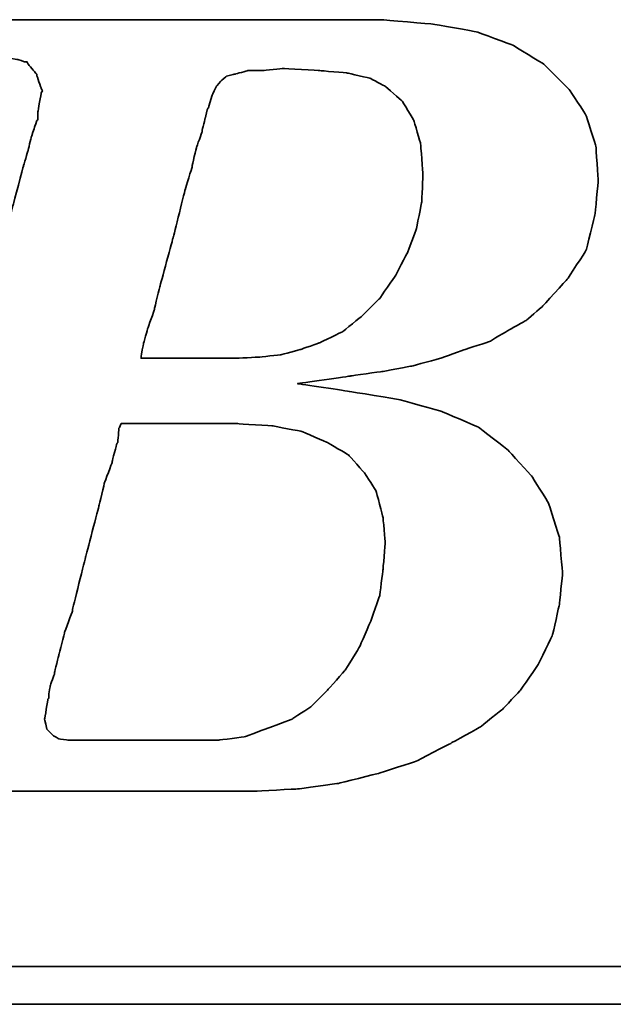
# Model space of a CAD drawing. Header units: millimetres. Extents: x 920 to 1152, y 73 to 164.
# Tile 30 of 48: x 1092.81 to 1093.97, y 95 to 96.91. Entities that reach past the tile are written whole.
import ezdxf

# ---------------------------------------------------------------- set-up
doc = ezdxf.new("R2010")
doc.units = ezdxf.units.MM
doc.header["$LTSCALE"] = 0.15
doc.layers.add('DIM', color=4, linetype='CONTINUOUS')
doc.layers.add('layer 1', color=7, linetype='CONTINUOUS')

# ---------------------------------------------------------------- blocks, each defined once
blk = doc.blocks.new('TBI MOTION logo(完整正式版)')
at = {"layer": 'layer 1', "color": 22, "lineweight": 35}
for points, knots in [([(-64.65375, -6.86375), (-64.65375, -6.86375), (-64.84375, -7.29625), (-64.84375, -7.29625), (-64.84375, -7.29625), (-64.84375, -7.29625), (-64.86875, -7.34375), (-64.86875, -7.34375), (-64.86875, -7.34375), (-64.86875, -7.34375), (-64.86875, -7.36875), (-64.86875, -7.36875), (-64.86875, -7.36875), (-64.86875, -7.36875), (-65.15375, -7.65375), (-65.15375, -7.65375), (-65.15375, -7.65375), (-65.15375, -7.65375), (-65.17875, -7.65375), (-65.17875, -7.65375), (-65.17875, -7.65375), (-65.17875, -7.65375), (-65.20375, -7.67875), (-65.20375, -7.67875), (-65.20375, -7.67875), (-65.20375, -7.67875), (-65.58875, -7.87125), (-65.58875, -7.87125), (-65.58875, -7.87125), (-65.58875, -7.87125), (-65.63375, -7.87125), (-65.63375, -7.87125), (-65.63375, -7.87125), (-65.63375, -7.87125), (-65.65875, -7.89375), (-65.65875, -7.89375), (-65.65875, -7.89375), (-65.65875, -7.89375), (-66.09375, -7.94375), (-66.09375, -7.94375), (-66.09375, -7.94375), (-66.09375, -7.94375), (-66.11375, -7.94375), (-66.11375, -7.94375), (-66.11375, -7.94375), (-66.11375, -7.94375), (-66.16375, -7.94375), (-66.16375, -7.94375), (-66.16375, -7.94375), (-66.16375, -7.94375), (-66.30875, -7.94375), (-66.30875, -7.94375), (-66.30875, -7.94375), (-66.30875, -7.94375), (-66.69375, -7.94375), (-66.69375, -7.94375), (-66.69375, -7.94375), (-66.69375, -7.94375), (-67.07375, -7.94375), (-67.07375, -7.94375), (-67.07375, -7.94375), (-67.07375, -7.94375), (-67.12375, -7.94375), (-67.12375, -7.94375), (-67.12375, -7.94375), (-67.12375, -7.94375), (-67.12375, -7.96625), (-67.12375, -7.96625), (-67.12375, -7.96625), (-67.12375, -7.96625), (-67.14875, -7.99125), (-67.14875, -7.99125), (-67.14875, -7.99125), (-67.14875, -7.99125), (-67.24375, -8.34875), (-67.24375, -8.34875), (-67.24375, -8.34875), (-67.24375, -8.34875), (-67.31375, -8.68625), (-67.31375, -8.68625), (-67.31375, -8.68625), (-67.31375, -8.68625), (-67.26875, -8.68625), (-67.26875, -8.68625), (-67.26875, -8.68625), (-67.26875, -8.68625), (-67.07375, -8.68625), (-67.07375, -8.68625), (-67.07375, -8.68625), (-67.07375, -8.68625), (-66.54875, -8.68625), (-66.54875, -8.68625), (-66.54875, -8.68625), (-66.54875, -8.68625), (-65.82625, -8.68625), (-65.82625, -8.68625), (-65.82625, -8.68625), (-65.82625, -8.68625), (-65.01375, -8.68625), (-65.01375, -8.68625), (-65.01375, -8.68625), (-65.01375, -8.68625), (-64.05375, -8.68625), (-64.05375, -8.68625), (-64.05375, -8.68625), (-64.05375, -8.68625), (-62.08375, -8.68625), (-62.08375, -8.68625), (-62.08375, -8.68625), (-62.08375, -8.68625), (-60.06875, -8.68625), (-60.06875, -8.68625), (-60.06875, -8.68625), (-60.06875, -8.68625), (-59.10875, -8.68625), (-59.10875, -8.68625), (-59.10875, -8.68625), (-59.10875, -8.68625), (-58.29375, -8.68625), (-58.29375, -8.68625), (-58.29375, -8.68625), (-58.29375, -8.68625), (-57.57375, -8.68625), (-57.57375, -8.68625), (-57.57375, -8.68625), (-57.57375, -8.68625), (-57.04875, -8.68625), (-57.04875, -8.68625), (-57.04875, -8.68625), (-57.04875, -8.68625), (-56.85375, -8.68625), (-56.85375, -8.68625), (-56.85375, -8.68625), (-56.85375, -8.68625), (-56.70875, -8.68625), (-56.70875, -8.68625), (-56.70875, -8.68625), (-56.70875, -8.68625), (-56.61375, -8.68625), (-56.61375, -8.68625), (-56.61375, -8.68625), (-56.61375, -8.68625), (-56.56875, -8.68625), (-56.56875, -8.68625), (-56.56875, -8.68625), (-56.56875, -8.68625), (-55.65375, -8.63875), (-55.65375, -8.63875), (-55.65375, -8.63875), (-55.65375, -8.63875), (-54.76875, -8.51875), (-54.76875, -8.51875), (-54.76875, -8.51875), (-54.76875, -8.51875), (-53.90375, -8.30375), (-53.90375, -8.30375), (-53.90375, -8.30375), (-53.90375, -8.30375), (-53.08875, -8.03875), (-53.08875, -8.03875), (-53.08875, -8.03875), (-53.08875, -8.03875), (-52.34375, -7.65375), (-52.34375, -7.65375), (-52.34375, -7.65375), (-52.34375, -7.65375), (-51.69875, -7.29625), (-51.69875, -7.29625), (-51.69875, -7.29625), (-51.69875, -7.29625), (-51.21875, -6.91125), (-51.21875, -6.91125), (-51.21875, -6.91125), (-51.21875, -6.91125), (-50.83375, -6.50375), (-50.83375, -6.50375), (-50.83375, -6.50375), (-50.83375, -6.50375), (-50.44875, -5.94875), (-50.44875, -5.94875), (-50.44875, -5.94875), (-50.44875, -5.94875), (-50.13875, -5.30375), (-50.13875, -5.30375), (-50.13875, -5.30375), (-50.13875, -5.30375), (-49.99375, -4.65375), (-49.99375, -4.65375), (-49.99375, -4.65375), (-49.99375, -4.65375), (-49.92375, -3.98375), (-49.92375, -3.98375), (-49.92375, -3.98375), (-49.92375, -3.98375), (-49.99375, -3.19374), (-49.99375, -3.19374), (-49.99375, -3.19374), (-49.99375, -3.19374), (-50.23374, -2.44874), (-50.23374, -2.44874), (-50.23374, -2.44874), (-50.23374, -2.44874), (-50.59375, -1.87374), (-50.59375, -1.87374), (-50.59375, -1.87374), (-50.59375, -1.87374), (-51.09875, -1.31874), (-51.09875, -1.31874), (-51.09875, -1.31874), (-51.09875, -1.31874), (-51.74375, -0.81875), (-51.74375, -0.81875), (-51.74375, -0.81875), (-51.74375, -0.81875), (-52.53875, -0.48125), (-52.53875, -0.48125), (-52.53875, -0.48125), (-52.53875, -0.48125), (-53.47375, -0.21875), (-53.47375, -0.21875), (-53.47375, -0.21875), (-53.47375, -0.21875), (-54.52875, -0.04874), (-54.52875, -0.04874), (-54.52875, -0.04874), (-54.52875, -0.04874), (-55.65375, 0.12125), (-55.65375, 0.12125), (-55.65375, 0.12125), (-55.65375, 0.12125), (-54.50375, 0.28624), (-54.50375, 0.28624), (-54.50375, 0.28624), (-54.50375, 0.28624), (-53.83375, 0.38124), (-53.83375, 0.38124), (-53.83375, 0.38124), (-53.83375, 0.38124), (-53.18375, 0.50125), (-53.18375, 0.50125), (-53.18375, 0.50125), (-53.18375, 0.50125), (-52.55875, 0.66874), (-52.55875, 0.66874), (-52.55875, 0.66874), (-52.55875, 0.66874), (-52.03375, 0.86124), (-52.03375, 0.86124), (-52.03375, 0.86124), (-52.03375, 0.86124), (-51.50374, 1.03124), (-51.50374, 1.03124), (-51.50374, 1.03124), (-51.50374, 1.03124), (-51.09875, 1.27125), (-51.09875, 1.27125), (-51.09875, 1.27125), (-51.09875, 1.27125), (-50.71375, 1.48624), (-50.71375, 1.48624), (-50.71375, 1.48624), (-50.71375, 1.48624), (-50.37625, 1.77625), (-50.37625, 1.77625), (-50.37625, 1.77625), (-50.37625, 1.77625), (-49.82375, 2.37625), (-49.82375, 2.37625), (-49.82375, 2.37625), (-49.82375, 2.37625), (-49.41875, 2.99625), (-49.41875, 2.99625), (-49.41875, 2.99625), (-49.41875, 2.99625), (-49.22375, 3.76625), (-49.22375, 3.76625), (-49.22375, 3.76625), (-49.22375, 3.76625), (-49.15375, 4.50874), (-49.15375, 4.50874), (-49.15375, 4.50874), (-49.15375, 4.50874), (-49.20375, 5.25125), (-49.20375, 5.25125), (-49.20375, 5.25125), (-49.20375, 5.25125), (-49.41875, 5.92625), (-49.41875, 5.92625), (-49.41875, 5.92625), (-49.41875, 5.92625), (-49.77875, 6.47625), (-49.77875, 6.47625), (-49.77875, 6.47625), (-49.77875, 6.47625), (-50.33125, 7.02624), (-50.33125, 7.02624), (-50.33125, 7.02624), (-50.33125, 7.02624), (-51.00125, 7.43625), (-51.00125, 7.43625), (-51.00125, 7.43625), (-51.00125, 7.43625), (-51.79375, 7.72625), (-51.79375, 7.72625), (-51.79375, 7.72625), (-51.79375, 7.72625), (-52.72875, 7.89124), (-52.72875, 7.89124), (-52.72875, 7.89124), (-52.72875, 7.89124), (-53.83375, 7.98625), (-53.83375, 7.98625), (-53.83375, 7.98625), (-53.83375, 7.98625), (-53.92875, 7.98625), (-53.92875, 7.98625), (-53.92875, 7.98625), (-53.92875, 7.98625), (-54.26375, 7.98625), (-54.26375, 7.98625), (-54.26375, 7.98625), (-54.26375, 7.98625), (-54.74375, 7.98625), (-54.74375, 7.98625), (-54.74375, 7.98625), (-54.74375, 7.98625), (-55.36875, 7.98625), (-55.36875, 7.98625), (-55.36875, 7.98625), (-55.36875, 7.98625), (-56.13375, 7.98625), (-56.13375, 7.98625), (-56.13375, 7.98625), (-56.13375, 7.98625), (-56.94875, 7.98625), (-56.94875, 7.98625), (-56.94875, 7.98625), (-56.94875, 7.98625), (-58.77625, 7.98625), (-58.77625, 7.98625), (-58.77625, 7.98625), (-58.77625, 7.98625), (-60.59875, 7.98625), (-60.59875, 7.98625), (-60.59875, 7.98625), (-60.59875, 7.98625), (-61.41375, 7.98625), (-61.41375, 7.98625), (-61.41375, 7.98625), (-61.41375, 7.98625), (-62.17875, 7.98625), (-62.17875, 7.98625), (-62.17875, 7.98625), (-62.17875, 7.98625), (-62.80375, 7.98625), (-62.80375, 7.98625), (-62.80375, 7.98625), (-62.80375, 7.98625), (-63.30625, 7.98625), (-63.30625, 7.98625), (-63.30625, 7.98625), (-63.30625, 7.98625), (-63.57375, 7.98625), (-63.57375, 7.98625), (-63.57375, 7.98625), (-63.57375, 7.98625), (-63.57375, 7.96375), (-63.57375, 7.96375), (-63.57375, 7.96375), (-63.57375, 7.96375), (-63.59875, 7.94125), (-63.59875, 7.94125), (-63.59875, 7.94125), (-63.59875, 7.94125), (-63.69375, 7.55625), (-63.69375, 7.55625), (-63.69375, 7.55625), (-63.69375, 7.55625), (-63.76375, 7.24624), (-63.76375, 7.24624), (-63.76375, 7.24624), (-63.76375, 7.24624), (-63.23875, 7.24624), (-63.23875, 7.24624), (-63.23875, 7.24624), (-63.23875, 7.24624), (-62.75875, 7.24624), (-62.75875, 7.24624), (-62.75875, 7.24624), (-62.75875, 7.24624), (-62.61125, 7.24624), (-62.61125, 7.24624), (-62.61125, 7.24624), (-62.61125, 7.24624), (-62.56625, 7.24624), (-62.56625, 7.24624), (-62.56625, 7.24624), (-62.56625, 7.24624), (-62.22875, 7.24624), (-62.22875, 7.24624), (-62.22875, 7.24624), (-62.22875, 7.24624), (-62.20375, 7.24624), (-62.20375, 7.24624), (-62.20375, 7.24624), (-62.20375, 7.24624), (-62.17875, 7.21875), (-62.17875, 7.21875), (-62.17875, 7.21875), (-62.17875, 7.21875), (-61.96375, 7.17125), (-61.96375, 7.17125), (-61.96375, 7.17125), (-61.96375, 7.17125), (-61.72375, 7.12624), (-61.72375, 7.12624), (-61.72375, 7.12624), (-61.72375, 7.12624), (-61.70375, 7.12624), (-61.70375, 7.12624), (-61.70375, 7.12624), (-61.70375, 7.12624), (-61.55875, 7.07624), (-61.55875, 7.07624), (-61.55875, 7.07624), (-61.55875, 7.07624), (-61.50875, 7.07624), (-61.50875, 7.07624), (-61.50875, 7.07624), (-61.50875, 7.07624), (-61.48375, 7.02624), (-61.48375, 7.02624), (-61.48375, 7.02624), (-61.48375, 7.02624), (-61.31875, 6.83375), (-61.31875, 6.83375), (-61.31875, 6.83375), (-61.31875, 6.83375), (-61.29375, 6.81125), (-61.29375, 6.81125), (-61.29375, 6.81125), (-61.29375, 6.81125), (-61.29375, 6.78625), (-61.29375, 6.78625), (-61.29375, 6.78625), (-61.29375, 6.78625), (-61.19875, 6.50124), (-61.19875, 6.50124), (-61.19875, 6.50124), (-61.19875, 6.50124), (-61.17375, 6.45124), (-61.17375, 6.45124), (-61.17375, 6.45124), (-61.17375, 6.45124), (-61.19875, 6.40625), (-61.19875, 6.40625), (-61.19875, 6.40625), (-61.19875, 6.40625), (-61.26875, 5.99624), (-61.26875, 5.99624), (-61.26875, 5.99624), (-61.26875, 5.99624), (-61.26875, 5.85125), (-61.26875, 5.85125), (-61.26875, 5.85125), (-61.26875, 5.85125), (-61.26875, 5.82625), (-61.26875, 5.82625), (-61.26875, 5.82625), (-61.26875, 5.82625), (-61.29375, 5.80625), (-61.29375, 5.80625), (-61.29375, 5.80625), (-61.29375, 5.80625), (-61.34125, 5.66125), (-61.34125, 5.66125), (-61.34125, 5.66125), (-61.34125, 5.66125), (-61.41375, 5.44625), (-61.41375, 5.44625), (-61.41375, 5.44625), (-61.41375, 5.44625), (-61.48375, 5.15625), (-61.48375, 5.15625), (-61.48375, 5.15625), (-61.48375, 5.15625), (-61.58375, 4.82124), (-61.58375, 4.82124), (-61.58375, 4.82124), (-61.58375, 4.82124), (-61.79875, 4.00375), (-61.79875, 4.00375), (-61.79875, 4.00375), (-61.79875, 4.00375), (-62.05875, 2.99625), (-62.05875, 2.99625), (-62.05875, 2.99625), (-62.05875, 2.99625), (-62.34875, 1.91625), (-62.34875, 1.91625), (-62.34875, 1.91625), (-62.34875, 1.91625), (-62.97375, -0.41124), (-62.97375, -0.41124), (-62.97375, -0.41124), (-62.97375, -0.41124), (-63.59875, -2.75875), (-63.59875, -2.75875), (-63.59875, -2.75875), (-63.59875, -2.75875), (-63.88375, -3.86374), (-63.88375, -3.86374), (-63.88375, -3.86374), (-63.88375, -3.86374), (-64.14875, -4.82374), (-64.14875, -4.82374), (-64.14875, -4.82374), (-64.14875, -4.82374), (-64.36375, -5.64125), (-64.36375, -5.64125), (-64.36375, -5.64125), (-64.36375, -5.64125), (-64.43625, -5.97625), (-64.43625, -5.97625), (-64.43625, -5.97625), (-64.43625, -5.97625), (-64.50875, -6.28625), (-64.50875, -6.28625), (-64.50875, -6.28625), (-64.50875, -6.28625), (-64.50875, -6.30875), (-64.50875, -6.30875), (-64.50875, -6.30875), (-64.50875, -6.30875), (-64.57875, -6.50375), (-64.57875, -6.50375), (-64.57875, -6.50375), (-64.57875, -6.50375), (-64.62875, -6.69625), (-64.62875, -6.69625), (-64.62875, -6.69625), (-64.62875, -6.69625), (-64.62875, -6.76875), (-64.62875, -6.76875), (-64.62875, -6.76875), (-64.62875, -6.76875), (-64.62875, -6.81375), (-64.62875, -6.81375), (-64.62875, -6.81375), (-64.62875, -6.81375), (-64.62875, -6.83875), (-64.62875, -6.83875), (-64.62875, -6.83875), (-64.62875, -6.83875), (-64.65375, -6.86375), (-64.65375, -6.86375)], [0, 0, 0, 0, 0.00719424, 0.00719424, 0.00719424, 0.00719425, 0.01438849, 0.01438849, 0.01438849, 0.0143885, 0.02158273, 0.02158273, 0.02158273, 0.02158274, 0.02877698, 0.02877698, 0.02877698, 0.02877699, 0.03597122, 0.03597122, 0.03597122, 0.03597123, 0.04316547, 0.04316547, 0.04316547, 0.04316548, 0.05035971, 0.05035971, 0.05035971, 0.05035972, 0.05755396, 0.05755396, 0.05755396, 0.05755397, 0.0647482, 0.0647482, 0.0647482, 0.06474821, 0.07194245, 0.07194245, 0.07194245, 0.07194246, 0.07913669, 0.07913669, 0.07913669, 0.0791367, 0.08633094, 0.08633094, 0.08633094, 0.08633095, 0.09352518, 0.09352518, 0.09352518, 0.09352519, 0.10071942, 0.10071942, 0.10071942, 0.10071943, 0.10791367, 0.10791367, 0.10791367, 0.10791368, 0.11510791, 0.11510791, 0.11510791, 0.11510792, 0.12230216, 0.12230216, 0.12230216, 0.12230217, 0.1294964, 0.1294964, 0.1294964, 0.12949641, 0.13669065, 0.13669065, 0.13669065, 0.13669066, 0.14388489, 0.14388489, 0.14388489, 0.1438849, 0.15107914, 0.15107914, 0.15107914, 0.15107915, 0.15827338, 0.15827338, 0.15827338, 0.15827339, 0.16546763, 0.16546763, 0.16546763, 0.16546764, 0.17266187, 0.17266187, 0.17266187, 0.17266188, 0.17985612, 0.17985612, 0.17985612, 0.17985613, 0.18705036, 0.18705036, 0.18705036, 0.18705037, 0.1942446, 0.1942446, 0.1942446, 0.19424461, 0.20143885, 0.20143885, 0.20143885, 0.20143886, 0.20863309, 0.20863309, 0.20863309, 0.2086331, 0.21582734, 0.21582734, 0.21582734, 0.21582735, 0.22302158, 0.22302158, 0.22302158, 0.22302159, 0.23021583, 0.23021583, 0.23021583, 0.23021584, 0.23741007, 0.23741007, 0.23741007, 0.23741008, 0.24460432, 0.24460432, 0.24460432, 0.24460433, 0.25179856, 0.25179856, 0.25179856, 0.25179857, 0.25899281, 0.25899281, 0.25899281, 0.25899282, 0.26618705, 0.26618705, 0.26618705, 0.26618706, 0.27338129, 0.27338129, 0.27338129, 0.2733813, 0.28057554, 0.28057554, 0.28057554, 0.28057555, 0.28776978, 0.28776978, 0.28776978, 0.28776979, 0.29496403, 0.29496403, 0.29496403, 0.29496404, 0.30215827, 0.30215827, 0.30215827, 0.30215828, 0.30935252, 0.30935252, 0.30935252, 0.30935253, 0.31654676, 0.31654676, 0.31654676, 0.31654677, 0.32374101, 0.32374101, 0.32374101, 0.32374102, 0.33093525, 0.33093525, 0.33093525, 0.33093526, 0.3381295, 0.3381295, 0.3381295, 0.33812951, 0.34532374, 0.34532374, 0.34532374, 0.34532375, 0.35251799, 0.35251799, 0.35251799, 0.352518, 0.35971223, 0.35971223, 0.35971223, 0.35971224, 0.36690647, 0.36690647, 0.36690647, 0.36690648, 0.37410072, 0.37410072, 0.37410072, 0.37410073, 0.38129496, 0.38129496, 0.38129496, 0.38129497, 0.38848921, 0.38848921, 0.38848921, 0.38848922, 0.39568345, 0.39568345, 0.39568345, 0.39568346, 0.4028777, 0.4028777, 0.4028777, 0.40287771, 0.41007194, 0.41007194, 0.41007194, 0.41007195, 0.41726619, 0.41726619, 0.41726619, 0.4172662, 0.42446043, 0.42446043, 0.42446043, 0.42446044, 0.43165468, 0.43165468, 0.43165468, 0.43165469, 0.43884892, 0.43884892, 0.43884892, 0.43884893, 0.44604317, 0.44604317, 0.44604317, 0.44604318, 0.45323741, 0.45323741, 0.45323741, 0.45323742, 0.46043165, 0.46043165, 0.46043165, 0.46043166, 0.4676259, 0.4676259, 0.4676259, 0.46762591, 0.47482014, 0.47482014, 0.47482014, 0.47482015, 0.48201439, 0.48201439, 0.48201439, 0.4820144, 0.48920863, 0.48920863, 0.48920863, 0.48920864, 0.49640288, 0.49640288, 0.49640288, 0.49640289, 0.50359712, 0.50359712, 0.50359712, 0.50359713, 0.51079137, 0.51079137, 0.51079137, 0.51079138, 0.51798561, 0.51798561, 0.51798561, 0.51798562, 0.52517986, 0.52517986, 0.52517986, 0.52517987, 0.5323741, 0.5323741, 0.5323741, 0.53237411, 0.53956835, 0.53956835, 0.53956835, 0.53956836, 0.54676259, 0.54676259, 0.54676259, 0.5467626, 0.55395683, 0.55395683, 0.55395683, 0.55395684, 0.56115108, 0.56115108, 0.56115108, 0.56115109, 0.56834532, 0.56834532, 0.56834532, 0.56834533, 0.57553957, 0.57553957, 0.57553957, 0.57553958, 0.58273381, 0.58273381, 0.58273381, 0.58273382, 0.58992806, 0.58992806, 0.58992806, 0.58992807, 0.5971223, 0.5971223, 0.5971223, 0.59712231, 0.60431655, 0.60431655, 0.60431655, 0.60431656, 0.61151079, 0.61151079, 0.61151079, 0.6115108, 0.61870504, 0.61870504, 0.61870504, 0.61870505, 0.62589928, 0.62589928, 0.62589928, 0.62589929, 0.63309353, 0.63309353, 0.63309353, 0.63309354, 0.64028777, 0.64028777, 0.64028777, 0.64028778, 0.64748201, 0.64748201, 0.64748201, 0.64748202, 0.65467626, 0.65467626, 0.65467626, 0.65467627, 0.6618705, 0.6618705, 0.6618705, 0.66187051, 0.66906475, 0.66906475, 0.66906475, 0.66906476, 0.67625899, 0.67625899, 0.67625899, 0.676259, 0.68345324, 0.68345324, 0.68345324, 0.68345325, 0.69064748, 0.69064748, 0.69064748, 0.69064749, 0.69784173, 0.69784173, 0.69784173, 0.69784174, 0.70503597, 0.70503597, 0.70503597, 0.70503598, 0.71223022, 0.71223022, 0.71223022, 0.71223023, 0.71942446, 0.71942446, 0.71942446, 0.71942447, 0.72661871, 0.72661871, 0.72661871, 0.72661872, 0.73381295, 0.73381295, 0.73381295, 0.73381296, 0.74100719, 0.74100719, 0.74100719, 0.7410072, 0.74820144, 0.74820144, 0.74820144, 0.74820145, 0.75539568, 0.75539568, 0.75539568, 0.75539569, 0.76258993, 0.76258993, 0.76258993, 0.76258994, 0.76978417, 0.76978417, 0.76978417, 0.76978418, 0.77697842, 0.77697842, 0.77697842, 0.77697843, 0.78417266, 0.78417266, 0.78417266, 0.78417267, 0.79136691, 0.79136691, 0.79136691, 0.79136692, 0.79856115, 0.79856115, 0.79856115, 0.79856116, 0.8057554, 0.8057554, 0.8057554, 0.80575541, 0.81294964, 0.81294964, 0.81294964, 0.81294965, 0.82014388, 0.82014388, 0.82014388, 0.82014389, 0.82733813, 0.82733813, 0.82733813, 0.82733814, 0.83453237, 0.83453237, 0.83453237, 0.83453238, 0.84172662, 0.84172662, 0.84172662, 0.84172663, 0.84892086, 0.84892086, 0.84892086, 0.84892087, 0.85611511, 0.85611511, 0.85611511, 0.85611512, 0.86330935, 0.86330935, 0.86330935, 0.86330936, 0.8705036, 0.8705036, 0.8705036, 0.87050361, 0.87769784, 0.87769784, 0.87769784, 0.87769785, 0.88489209, 0.88489209, 0.88489209, 0.8848921, 0.89208633, 0.89208633, 0.89208633, 0.89208634, 0.89928058, 0.89928058, 0.89928058, 0.89928059, 0.90647482, 0.90647482, 0.90647482, 0.90647483, 0.91366906, 0.91366906, 0.91366906, 0.91366907, 0.92086331, 0.92086331, 0.92086331, 0.92086332, 0.92805755, 0.92805755, 0.92805755, 0.92805756, 0.9352518, 0.9352518, 0.9352518, 0.93525181, 0.94244604, 0.94244604, 0.94244604, 0.94244605, 0.94964029, 0.94964029, 0.94964029, 0.9496403, 0.95683453, 0.95683453, 0.95683453, 0.95683454, 0.96402878, 0.96402878, 0.96402878, 0.96402879, 0.97122302, 0.97122302, 0.97122302, 0.97122303, 0.97841727, 0.97841727, 0.97841727, 0.97841728, 0.98561151, 0.98561151, 0.98561151, 0.98561152, 0.99280576, 0.99280576, 0.99280576, 0.99280577, 1, 1, 1, 1]), ([(-57.50375, 6.35625), (-57.50375, 6.35625), (-57.57375, 6.11625), (-57.57375, 6.11625), (-57.57375, 6.11625), (-57.57375, 6.11625), (-57.57375, 6.09125), (-57.57375, 6.09125), (-57.57375, 6.09125), (-57.57375, 6.09125), (-57.59875, 6.06625), (-57.59875, 6.06625), (-57.59875, 6.06625), (-57.59875, 6.06625), (-57.64875, 5.87625), (-57.64875, 5.87625), (-57.64875, 5.87625), (-57.64875, 5.87625), (-57.71875, 5.58875), (-57.71875, 5.58875), (-57.71875, 5.58875), (-57.71875, 5.58875), (-57.71875, 5.56625), (-57.71875, 5.56625), (-57.71875, 5.56625), (-57.71875, 5.56625), (-57.83875, 5.23125), (-57.83875, 5.23125), (-57.83875, 5.23125), (-57.83875, 5.23125), (-57.93625, 4.82124), (-57.93625, 4.82124), (-57.93625, 4.82124), (-57.93625, 4.82124), (-57.93625, 4.79624), (-57.93625, 4.79624), (-57.93625, 4.79624), (-57.93625, 4.79624), (-58.07875, 4.34125), (-58.07875, 4.34125), (-58.07875, 4.34125), (-58.07875, 4.34125), (-58.34375, 3.28625), (-58.34375, 3.28625), (-58.34375, 3.28625), (-58.34375, 3.28625), (-58.62875, 2.23124), (-58.62875, 2.23124), (-58.62875, 2.23124), (-58.62875, 2.23124), (-58.74875, 1.75125), (-58.74875, 1.75125), (-58.74875, 1.75125), (-58.74875, 1.75125), (-58.74875, 1.72625), (-58.74875, 1.72625), (-58.74875, 1.72625), (-58.74875, 1.72625), (-58.89375, 1.31625), (-58.89375, 1.31625), (-58.89375, 1.31625), (-58.89375, 1.31625), (-58.98875, 0.98124), (-58.98875, 0.98124), (-58.98875, 0.98124), (-58.98875, 0.98124), (-59.03875, 0.71625), (-59.03875, 0.71625), (-59.03875, 0.71625), (-59.03875, 0.71625), (-59.03875, 0.66874), (-59.03875, 0.66874), (-59.03875, 0.66874), (-59.03875, 0.66874), (-58.91875, 0.66874), (-58.91875, 0.66874), (-58.91875, 0.66874), (-58.91875, 0.66874), (-58.53375, 0.66874), (-58.53375, 0.66874), (-58.53375, 0.66874), (-58.53375, 0.66874), (-58.10375, 0.66874), (-58.10375, 0.66874), (-58.10375, 0.66874), (-58.10375, 0.66874), (-57.66875, 0.66874), (-57.66875, 0.66874), (-57.66875, 0.66874), (-57.66875, 0.66874), (-57.33375, 0.66874), (-57.33375, 0.66874), (-57.33375, 0.66874), (-57.33375, 0.66874), (-57.09375, 0.66874), (-57.09375, 0.66874), (-57.09375, 0.66874), (-57.09375, 0.66874), (-56.99875, 0.66874), (-56.99875, 0.66874), (-56.99875, 0.66874), (-56.99875, 0.66874), (-56.49375, 0.69374), (-56.49375, 0.69374), (-56.49375, 0.69374), (-56.49375, 0.69374), (-56.01375, 0.74374), (-56.01375, 0.74374), (-56.01375, 0.74374), (-56.01375, 0.74374), (-55.58375, 0.86124), (-55.58375, 0.86124), (-55.58375, 0.86124), (-55.58375, 0.86124), (-55.17375, 1.00624), (-55.17375, 1.00624), (-55.17375, 1.00624), (-55.17375, 1.00624), (-54.67375, 1.24625), (-54.67375, 1.24625), (-54.67375, 1.24625), (-54.67375, 1.24625), (-54.26375, 1.58124), (-54.26375, 1.58124), (-54.26375, 1.58124), (-54.26375, 1.58124), (-53.87875, 1.96374), (-53.87875, 1.96374), (-53.87875, 1.96374), (-53.87875, 1.96374), (-53.54375, 2.44625), (-53.54375, 2.44625), (-53.54375, 2.44625), (-53.54375, 2.44625), (-53.27875, 2.95125), (-53.27875, 2.95125), (-53.27875, 2.95125), (-53.27875, 2.95125), (-53.08875, 3.45124), (-53.08875, 3.45124), (-53.08875, 3.45124), (-53.08875, 3.45124), (-52.96875, 4.05124), (-52.96875, 4.05124), (-52.96875, 4.05124), (-52.96875, 4.05124), (-52.94375, 4.65125), (-52.94375, 4.65125), (-52.94375, 4.65125), (-52.94375, 4.65125), (-52.99375, 5.30125), (-52.99375, 5.30125), (-52.99375, 5.30125), (-52.99375, 5.30125), (-53.13875, 5.80625), (-53.13875, 5.80625), (-53.13875, 5.80625), (-53.13875, 5.80625), (-53.39875, 6.23625), (-53.39875, 6.23625), (-53.39875, 6.23625), (-53.39875, 6.23625), (-53.75875, 6.54875), (-53.75875, 6.54875), (-53.75875, 6.54875), (-53.75875, 6.54875), (-54.07375, 6.71625), (-54.07375, 6.71625), (-54.07375, 6.71625), (-54.07375, 6.71625), (-54.57375, 6.83375), (-54.57375, 6.83375), (-54.57375, 6.83375), (-54.57375, 6.83375), (-55.17375, 6.88625), (-55.17375, 6.88625), (-55.17375, 6.88625), (-55.17375, 6.88625), (-55.96875, 6.93125), (-55.96875, 6.93125), (-55.96875, 6.93125), (-55.96875, 6.93125), (-56.39875, 6.88625), (-56.39875, 6.88625), (-56.39875, 6.88625), (-56.39875, 6.88625), (-56.42125, 6.88625), (-56.42125, 6.88625), (-56.42125, 6.88625), (-56.42125, 6.88625), (-56.73375, 6.88625), (-56.73375, 6.88625), (-56.73375, 6.88625), (-56.73375, 6.88625), (-56.99875, 6.81125), (-56.99875, 6.81125), (-56.99875, 6.81125), (-56.99875, 6.81125), (-57.02375, 6.81125), (-57.02375, 6.81125), (-57.02375, 6.81125), (-57.02375, 6.81125), (-57.18875, 6.76625), (-57.18875, 6.76625), (-57.18875, 6.76625), (-57.18875, 6.76625), (-57.30875, 6.66625), (-57.30875, 6.66625), (-57.30875, 6.66625), (-57.30875, 6.66625), (-57.40875, 6.54875), (-57.40875, 6.54875), (-57.40875, 6.54875), (-57.40875, 6.54875), (-57.50375, 6.35625), (-57.50375, 6.35625)], [0, 0, 0, 0, 0.01851852, 0.01851852, 0.01851852, 0.01851853, 0.03703704, 0.03703704, 0.03703704, 0.03703705, 0.05555556, 0.05555556, 0.05555556, 0.05555557, 0.07407407, 0.07407407, 0.07407407, 0.07407408, 0.09259259, 0.09259259, 0.09259259, 0.0925926, 0.11111111, 0.11111111, 0.11111111, 0.11111112, 0.12962963, 0.12962963, 0.12962963, 0.12962964, 0.14814815, 0.14814815, 0.14814815, 0.14814816, 0.16666667, 0.16666667, 0.16666667, 0.16666668, 0.18518519, 0.18518519, 0.18518519, 0.1851852, 0.2037037, 0.2037037, 0.2037037, 0.20370371, 0.22222222, 0.22222222, 0.22222222, 0.22222223, 0.24074074, 0.24074074, 0.24074074, 0.24074075, 0.25925926, 0.25925926, 0.25925926, 0.25925927, 0.27777778, 0.27777778, 0.27777778, 0.27777779, 0.2962963, 0.2962963, 0.2962963, 0.29629631, 0.31481481, 0.31481481, 0.31481481, 0.31481482, 0.33333333, 0.33333333, 0.33333333, 0.33333334, 0.35185185, 0.35185185, 0.35185185, 0.35185186, 0.37037037, 0.37037037, 0.37037037, 0.37037038, 0.38888889, 0.38888889, 0.38888889, 0.3888889, 0.40740741, 0.40740741, 0.40740741, 0.40740742, 0.42592593, 0.42592593, 0.42592593, 0.42592594, 0.44444444, 0.44444444, 0.44444444, 0.44444445, 0.46296296, 0.46296296, 0.46296296, 0.46296297, 0.48148148, 0.48148148, 0.48148148, 0.48148149, 0.5, 0.5, 0.5, 0.50000001, 0.51851852, 0.51851852, 0.51851852, 0.51851853, 0.53703704, 0.53703704, 0.53703704, 0.53703705, 0.55555556, 0.55555556, 0.55555556, 0.55555557, 0.57407407, 0.57407407, 0.57407407, 0.57407408, 0.59259259, 0.59259259, 0.59259259, 0.5925926, 0.61111111, 0.61111111, 0.61111111, 0.61111112, 0.62962963, 0.62962963, 0.62962963, 0.62962964, 0.64814815, 0.64814815, 0.64814815, 0.64814816, 0.66666667, 0.66666667, 0.66666667, 0.66666668, 0.68518519, 0.68518519, 0.68518519, 0.6851852, 0.7037037, 0.7037037, 0.7037037, 0.70370371, 0.72222222, 0.72222222, 0.72222222, 0.72222223, 0.74074074, 0.74074074, 0.74074074, 0.74074075, 0.75925926, 0.75925926, 0.75925926, 0.75925927, 0.77777778, 0.77777778, 0.77777778, 0.77777779, 0.7962963, 0.7962963, 0.7962963, 0.79629631, 0.81481481, 0.81481481, 0.81481481, 0.81481482, 0.83333333, 0.83333333, 0.83333333, 0.83333334, 0.85185185, 0.85185185, 0.85185185, 0.85185186, 0.87037037, 0.87037037, 0.87037037, 0.87037038, 0.88888889, 0.88888889, 0.88888889, 0.8888889, 0.90740741, 0.90740741, 0.90740741, 0.90740742, 0.92592593, 0.92592593, 0.92592593, 0.92592594, 0.94444444, 0.94444444, 0.94444444, 0.94444445, 0.96296296, 0.96296296, 0.96296296, 0.96296297, 0.98148148, 0.98148148, 0.98148148, 0.98148149, 1, 1, 1, 1]), ([(-61.03125, -6.57375), (-61.03125, -6.57375), (-61.03125, -6.67125), (-61.03125, -6.67125), (-61.03125, -6.67125), (-61.03125, -6.67125), (-61.05375, -6.69625), (-61.05375, -6.69625), (-61.05375, -6.69625), (-61.05375, -6.69625), (-61.12375, -7.12875), (-61.12375, -7.12875), (-61.12375, -7.12875), (-61.12375, -7.12875), (-61.07875, -7.34375), (-61.07875, -7.34375), (-61.07875, -7.34375), (-61.07875, -7.34375), (-60.93375, -7.48875), (-60.93375, -7.48875), (-60.93375, -7.48875), (-60.93375, -7.48875), (-60.81375, -7.55625), (-60.81375, -7.55625), (-60.81375, -7.55625), (-60.81375, -7.55625), (-60.62375, -7.58375), (-60.62375, -7.58375), (-60.62375, -7.58375), (-60.62375, -7.58375), (-60.30875, -7.58375), (-60.30875, -7.58375), (-60.30875, -7.58375), (-60.30875, -7.58375), (-59.97375, -7.58375), (-59.97375, -7.58375), (-59.97375, -7.58375), (-59.97375, -7.58375), (-59.87875, -7.58375), (-59.87875, -7.58375), (-59.87875, -7.58375), (-59.87875, -7.58375), (-59.63625, -7.58375), (-59.63625, -7.58375), (-59.63625, -7.58375), (-59.63625, -7.58375), (-58.96875, -7.58375), (-58.96875, -7.58375), (-58.96875, -7.58375), (-58.96875, -7.58375), (-58.29375, -7.58375), (-58.29375, -7.58375), (-58.29375, -7.58375), (-58.29375, -7.58375), (-58.05375, -7.58375), (-58.05375, -7.58375), (-58.05375, -7.58375), (-58.05375, -7.58375), (-57.98375, -7.58375), (-57.98375, -7.58375), (-57.98375, -7.58375), (-57.98375, -7.58375), (-57.35875, -7.58375), (-57.35875, -7.58375), (-57.35875, -7.58375), (-57.35875, -7.58375), (-56.78375, -7.50875), (-56.78375, -7.50875), (-56.78375, -7.50875), (-56.78375, -7.50875), (-56.27875, -7.31875), (-56.27875, -7.31875), (-56.27875, -7.31875), (-56.27875, -7.31875), (-55.77375, -7.12875), (-55.77375, -7.12875), (-55.77375, -7.12875), (-55.77375, -7.12875), (-55.36875, -6.86375), (-55.36875, -6.86375), (-55.36875, -6.86375), (-55.36875, -6.86375), (-55.00875, -6.50375), (-55.00875, -6.50375), (-55.00875, -6.50375), (-55.00875, -6.50375), (-54.62375, -6.06875), (-54.62375, -6.06875), (-54.62375, -6.06875), (-54.62375, -6.06875), (-54.31375, -5.56875), (-54.31375, -5.56875), (-54.31375, -5.56875), (-54.31375, -5.56875), (-54.07375, -5.01625), (-54.07375, -5.01625), (-54.07375, -5.01625), (-54.07375, -5.01625), (-53.87875, -4.46374), (-53.87875, -4.46374), (-53.87875, -4.46374), (-53.87875, -4.46374), (-53.80875, -3.91375), (-53.80875, -3.91375), (-53.80875, -3.91375), (-53.80875, -3.91375), (-53.75875, -3.31375), (-53.75875, -3.31375), (-53.75875, -3.31375), (-53.75875, -3.31375), (-53.80875, -2.75875), (-53.80875, -2.75875), (-53.80875, -2.75875), (-53.80875, -2.75875), (-53.95375, -2.20875), (-53.95375, -2.20875), (-53.95375, -2.20875), (-53.95375, -2.20875), (-54.19375, -1.82625), (-54.19375, -1.82625), (-54.19375, -1.82625), (-54.19375, -1.82625), (-54.55375, -1.41875), (-54.55375, -1.41875), (-54.55375, -1.41875), (-54.55375, -1.41875), (-55.00875, -1.15125), (-55.00875, -1.15125), (-55.00875, -1.15125), (-55.00875, -1.15125), (-55.56125, -0.91375), (-55.56125, -0.91375), (-55.56125, -0.91375), (-55.56125, -0.91375), (-56.18125, -0.79375), (-56.18125, -0.79375), (-56.18125, -0.79375), (-56.18125, -0.79375), (-56.94875, -0.74374), (-56.94875, -0.74374), (-56.94875, -0.74374), (-56.94875, -0.74374), (-56.99875, -0.74374), (-56.99875, -0.74374), (-56.99875, -0.74374), (-56.99875, -0.74374), (-57.09375, -0.74374), (-57.09375, -0.74374), (-57.09375, -0.74374), (-57.09375, -0.74374), (-57.38375, -0.74374), (-57.38375, -0.74374), (-57.38375, -0.74374), (-57.38375, -0.74374), (-57.76875, -0.74374), (-57.76875, -0.74374), (-57.76875, -0.74374), (-57.76875, -0.74374), (-58.24625, -0.74374), (-58.24625, -0.74374), (-58.24625, -0.74374), (-58.24625, -0.74374), (-58.72875, -0.74374), (-58.72875, -0.74374), (-58.72875, -0.74374), (-58.72875, -0.74374), (-59.20875, -0.74374), (-59.20875, -0.74374), (-59.20875, -0.74374), (-59.20875, -0.74374), (-59.46875, -0.74374), (-59.46875, -0.74374), (-59.46875, -0.74374), (-59.46875, -0.74374), (-59.51625, -0.83875), (-59.51625, -0.83875), (-59.51625, -0.83875), (-59.51625, -0.83875), (-59.54375, -1.15125), (-59.54375, -1.15125), (-59.54375, -1.15125), (-59.54375, -1.15125), (-59.56375, -1.17874), (-59.56375, -1.17874), (-59.56375, -1.17874), (-59.56375, -1.17874), (-59.66375, -1.55875), (-59.66375, -1.55875), (-59.66375, -1.55875), (-59.66375, -1.55875), (-59.66375, -1.58375), (-59.66375, -1.58375), (-59.66375, -1.58375), (-59.66375, -1.58375), (-59.82875, -2.01874), (-59.82875, -2.01874), (-59.82875, -2.01874), (-59.82875, -2.01874), (-59.94875, -2.52125), (-59.94875, -2.52125), (-59.94875, -2.52125), (-59.94875, -2.52125), (-60.23875, -3.62375), (-60.23875, -3.62375), (-60.23875, -3.62375), (-60.23875, -3.62375), (-60.52375, -4.77624), (-60.52375, -4.77624), (-60.52375, -4.77624), (-60.52375, -4.77624), (-60.52375, -4.79874), (-60.52375, -4.79874), (-60.52375, -4.79874), (-60.52375, -4.79874), (-60.69125, -5.25375), (-60.69125, -5.25375), (-60.69125, -5.25375), (-60.69125, -5.25375), (-60.81375, -5.73625), (-60.81375, -5.73625), (-60.81375, -5.73625), (-60.81375, -5.73625), (-60.90875, -6.11875), (-60.90875, -6.11875), (-60.90875, -6.11875), (-60.90875, -6.11875), (-60.90875, -6.14375), (-60.90875, -6.14375), (-60.90875, -6.14375), (-60.90875, -6.14375), (-61.00375, -6.40875), (-61.00375, -6.40875), (-61.00375, -6.40875), (-61.00375, -6.40875), (-61.03125, -6.57375), (-61.03125, -6.57375)], [0, 0, 0, 0, 0.01694915, 0.01694915, 0.01694915, 0.01694916, 0.03389831, 0.03389831, 0.03389831, 0.03389832, 0.05084746, 0.05084746, 0.05084746, 0.05084747, 0.06779661, 0.06779661, 0.06779661, 0.06779662, 0.08474576, 0.08474576, 0.08474576, 0.08474577, 0.10169492, 0.10169492, 0.10169492, 0.10169493, 0.11864407, 0.11864407, 0.11864407, 0.11864408, 0.13559322, 0.13559322, 0.13559322, 0.13559323, 0.15254237, 0.15254237, 0.15254237, 0.15254238, 0.16949153, 0.16949153, 0.16949153, 0.16949154, 0.18644068, 0.18644068, 0.18644068, 0.18644069, 0.20338983, 0.20338983, 0.20338983, 0.20338984, 0.22033898, 0.22033898, 0.22033898, 0.22033899, 0.23728814, 0.23728814, 0.23728814, 0.23728815, 0.25423729, 0.25423729, 0.25423729, 0.2542373, 0.27118644, 0.27118644, 0.27118644, 0.27118645, 0.28813559, 0.28813559, 0.28813559, 0.2881356, 0.30508475, 0.30508475, 0.30508475, 0.30508476, 0.3220339, 0.3220339, 0.3220339, 0.32203391, 0.33898305, 0.33898305, 0.33898305, 0.33898306, 0.3559322, 0.3559322, 0.3559322, 0.35593221, 0.37288136, 0.37288136, 0.37288136, 0.37288137, 0.38983051, 0.38983051, 0.38983051, 0.38983052, 0.40677966, 0.40677966, 0.40677966, 0.40677967, 0.42372881, 0.42372881, 0.42372881, 0.42372882, 0.44067797, 0.44067797, 0.44067797, 0.44067798, 0.45762712, 0.45762712, 0.45762712, 0.45762713, 0.47457627, 0.47457627, 0.47457627, 0.47457628, 0.49152542, 0.49152542, 0.49152542, 0.49152543, 0.50847458, 0.50847458, 0.50847458, 0.50847459, 0.52542373, 0.52542373, 0.52542373, 0.52542374, 0.54237288, 0.54237288, 0.54237288, 0.54237289, 0.55932203, 0.55932203, 0.55932203, 0.55932204, 0.57627119, 0.57627119, 0.57627119, 0.5762712, 0.59322034, 0.59322034, 0.59322034, 0.59322035, 0.61016949, 0.61016949, 0.61016949, 0.6101695, 0.62711864, 0.62711864, 0.62711864, 0.62711865, 0.6440678, 0.6440678, 0.6440678, 0.64406781, 0.66101695, 0.66101695, 0.66101695, 0.66101696, 0.6779661, 0.6779661, 0.6779661, 0.67796611, 0.69491525, 0.69491525, 0.69491525, 0.69491526, 0.71186441, 0.71186441, 0.71186441, 0.71186442, 0.72881356, 0.72881356, 0.72881356, 0.72881357, 0.74576271, 0.74576271, 0.74576271, 0.74576272, 0.76271186, 0.76271186, 0.76271186, 0.76271187, 0.77966102, 0.77966102, 0.77966102, 0.77966103, 0.79661017, 0.79661017, 0.79661017, 0.79661018, 0.81355932, 0.81355932, 0.81355932, 0.81355933, 0.83050847, 0.83050847, 0.83050847, 0.83050848, 0.84745763, 0.84745763, 0.84745763, 0.84745764, 0.86440678, 0.86440678, 0.86440678, 0.86440679, 0.88135593, 0.88135593, 0.88135593, 0.88135594, 0.89830508, 0.89830508, 0.89830508, 0.89830509, 0.91525424, 0.91525424, 0.91525424, 0.91525425, 0.93220339, 0.93220339, 0.93220339, 0.9322034, 0.94915254, 0.94915254, 0.94915254, 0.94915255, 0.96610169, 0.96610169, 0.96610169, 0.9661017, 0.98305085, 0.98305085, 0.98305085, 0.98305086, 1, 1, 1, 1]), ([(75.90875, -9.47875), (75.90875, -9.47875), (75.90875, -12.28625), (75.90875, -12.28625), (75.90875, -12.28625), (75.90875, -12.28625), (75.90875, -12.47875), (75.90875, -12.47875), (75.90875, -12.47875), (75.90875, -12.47875), (75.71625, -12.47875), (75.71625, -12.47875), (75.71625, -12.47875), (75.71625, -12.47875), (-88.32875, -12.47875), (-88.32875, -12.47875), (-88.32875, -12.47875), (-88.32875, -12.47875), (-88.32875, -13.29375), (-88.32875, -13.29375), (-88.32875, -13.29375), (-88.32875, -13.29375), (82.89125, -13.29375), (82.89125, -13.29375), (82.89125, -13.29375), (82.89125, -13.29375), (75.90875, -9.47875), (75.90875, -9.47875)], [0, 0, 0, 0, 0.14285714, 0.14285714, 0.14285714, 0.14285715, 0.28571429, 0.28571429, 0.28571429, 0.2857143, 0.42857143, 0.42857143, 0.42857143, 0.42857144, 0.57142857, 0.57142857, 0.57142857, 0.57142858, 0.71428571, 0.71428571, 0.71428571, 0.71428572, 0.85714286, 0.85714286, 0.85714286, 0.85714287, 1, 1, 1, 1])]:
    blk.add_open_spline(points, degree=3, knots=knots, dxfattribs=at)

msp = doc.modelspace()

# ---------------------------------------------------------------- block references
at = {"layer": 'DIM', "color": 7, "xscale": 0.090033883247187, "yscale": 0.090033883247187, "zscale": 0.090033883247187}
msp.add_blockref('TBI MOTION logo(完整正式版)', (1098.3651, 96.1935), dxfattribs=at)

doc.saveas('drawing.dxf')
